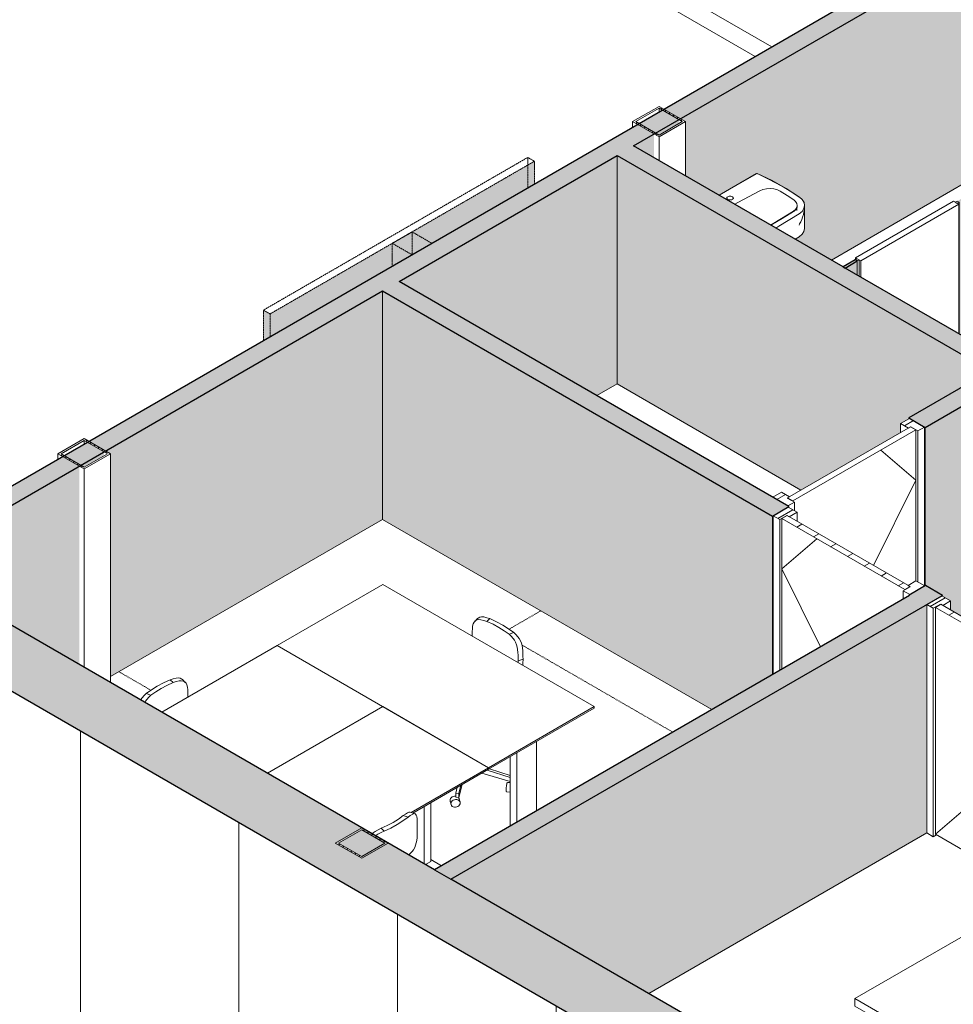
# Model space of a CAD drawing. Header units: millimetres. Extents: x 2807 to 348062, y -35711 to 43067.
# Tile 6 of 191: x 26454 to 31450, y -7887 to -2621. Entities that reach past the tile are written whole.
import ezdxf

# ---------------------------------------------------------------- set-up
doc = ezdxf.new("R2010")
doc.units = ezdxf.units.MM
for name, pattern in [('Dash', [6.35, 3.175, -3.175]), ('Hidden', [7.14375, 4.7625, -2.38125]), ('THO_hhidden', [2.5, 1.5, -1])]:
    doc.linetypes.add(name, pattern=pattern)
for name, color, linetype, lineweight in [('A-DOOR', 7, 'Continuous', 13), ('A-GENM', 7, 'Continuous', 13), ('A-WALL', 7, 'Continuous', 25), ('A-WALL-PATT', 7, 'Continuous', 25), ('I-FURN', 7, 'Continuous', 13), ('I-FURN-HDLN', 7, 'Dash', 13), ('I-WALL', 7, 'Continuous', 18), ('P-SANR-FIXT', 7, 'Continuous', 13), ('S-COLS', 7, 'Continuous', 13)]:
    doc.layers.add(name, color=color, linetype=linetype, lineweight=lineweight)
pattern_1 = [(30, (3507.01, -1231.22), (-90.51002, 52.25596), [])]
pattern_2 = [(30, (3507, -1231.2), (-424.264, 244.949), [])]
pattern_3 = [(30, (3507.014, -1231.216), (-42.42629, 24.494494), []), (30, (3507.014, -1206.967), (-42.42629, 24.494494), [])]

# ---------------------------------------------------------------- blocks, each defined once
blk = doc.blocks.new('NLRS_32_DO_WPB_binnen deurkozijn hout_gen_tho - enkele deur_ linksdraaiend-V1-00 isometrie begane grond _plotview_')
at = {"layer": 'A-GENM'}
h = blk.add_hatch(dxfattribs=at)
h.set_pattern_fill('FP_2', color=256, style=0, pattern_type=2)
h.set_pattern_definition(pattern_1)
h.paths.add_polyline_path([(31342.6, -5768.9), (31380.8, -5746.8), (31392.8, -5753.8), (31435.2, -5729.3), (31387.9, -5701.9), (31307.2, -5748.5), (31332.7, -5763.2)])
at = {"layer": 'A-DOOR'}
for p, q in [((31387.9, -5701.9), (31307.2, -5748.5)), ((31435.2, -5729.3), (31387.9, -5701.9)), ((31392.8, -5753.8), (31435.2, -5729.3)), ((31435.2, -5778.3), (31435.2, -5729.3)), ((31307.2, -5748.5), (31342.6, -5768.9)), ((31307.2, -6970.5), (31307.2, -5748.5)), ((31342.6, -5768.9), (31380.8, -5746.8)), ((31342.6, -5768.9), (31342.6, -6990.9)), ((31380.8, -5746.8), (31392.8, -5753.8)), ((32071.6, -6096.7), (32029.2, -6121.2)), ((32119, -6124.1), (32071.6, -6096.7)), ((32041.2, -6128.2), (32003, -6150.2)), ((32003, -6150.2), (32038.4, -6170.6)), ((32003, -7372.2), (32003, -6150.2)), ((32029.2, -6121.2), (32041.2, -6128.2)), ((32038.4, -6170.6), (32119, -6124.1)), ((31342.6, -6990.9), (31307.2, -6970.5)), ((31359.6, -6981.1), (31342.6, -6990.9)), ((32034.5, -7390.4), (32003, -7372.2))]:
    blk.add_line(p, q, dxfattribs=at)
blk = doc.blocks.new('NLRS_32_DO_UN_deur_gen_tho - dichte deur_ linksdraaiend-V2-00 isometrie begane grond _plotview_')
at = {"layer": 'A-GENM'}
h = blk.add_hatch(dxfattribs=at)
h.set_pattern_fill('FP_2', color=256, style=0, pattern_type=2)
h.set_pattern_definition(pattern_1)
h.paths.add_polyline_path([(32011.5, -6143.7), (32039.8, -6127.3), (31382.2, -5747.7), (31353.9, -5764), (31778.4, -6009.1)])
at = {"layer": 'A-GENM', "lineweight": 18}
for p, q in [((31382.2, -5747.7), (31353.9, -5764)), ((31353.9, -5764), (32011.5, -6143.7)), ((32039.8, -6127.3), (31382.2, -5747.7)), ((32011.5, -6143.7), (32039.8, -6127.3))]:
    blk.add_line(p, q, dxfattribs=at)
at = {"layer": 'A-GENM'}
for p, q in [((31353.9, -5764), (31353.9, -6977.8)), ((31824.5, -6035.7), (32003, -6395.3)), ((32003, -6419.7), (31353.9, -6977.8)), ((31353.9, -6977.8), (32003, -7352.6))]:
    blk.add_line(p, q, dxfattribs=at)
blk = doc.blocks.new('NLRS_01_GM_WPB_dummy digibord_gen_tho_HW - Digibord-V17-00 isometrie begane grond _plotview_')
at = {"layer": 'A-GENM', "true_color": 0x808080}
h = blk.add_hatch(dxfattribs=at)
h.set_pattern_fill('FP_3', color=8, style=0, pattern_type=2)
h.set_pattern_definition(pattern_2)
h.paths.add_polyline_path([(27793.5, -4194.8), (29207.7, -3378.3), (29172.3, -3357.9), (27758.1, -4174.4)])
at = {"layer": 'A-GENM', "linetype": 'THO_hhidden', "true_color": 0xdcf8f8, "transparency": 33554636}
for points in [[(27793.5, -4317.3), (29207.7, -3500.8), (29207.7, -3378.3), (27793.5, -4194.8)], [(28447.5, -3939.6), (28553.6, -3878.4), (28447.5, -3817.2)], [(27758.1, -4337.7), (27793.5, -4317.3), (27793.5, -4194.8), (27758.1, -4174.4)]]:
    blk.add_hatch(color=7, dxfattribs=at).paths.add_polyline_path(points)
at = {"layer": 'A-GENM', "true_color": 0x808080}
h = blk.add_hatch(dxfattribs=at)
h.set_pattern_fill('FP_3', color=8, style=0, pattern_type=2)
h.set_pattern_definition(pattern_2)
h.paths.add_polyline_path([(28553.6, -3878.4), (28659.7, -3817.2), (28553.6, -3755.9), (28447.5, -3817.2)])
at = {"layer": 'A-GENM', "linetype": 'THO_hhidden'}
for p, q in [((29172.3, -3357.9), (27758.1, -4174.4)), ((29207.7, -3378.3), (29172.3, -3357.9)), ((27793.5, -4194.8), (29207.7, -3378.3)), ((29207.7, -3500.8), (29207.7, -3378.3)), ((28553.6, -3755.9), (28447.5, -3817.2)), ((28659.7, -3817.2), (28553.6, -3755.9)), ((28447.5, -3817.2), (28553.6, -3878.4)), ((28447.5, -3939.6), (28447.5, -3817.2)), ((28553.6, -3878.4), (28659.7, -3817.2)), ((27758.1, -4174.4), (27793.5, -4194.8)), ((27758.1, -4337.7), (27758.1, -4174.4)), ((27793.5, -4194.8), (27793.5, -4317.3))]:
    blk.add_line(p, q, dxfattribs=at)
at = {"layer": 'A-GENM', "color": 9, "linetype": 'THO_hhidden', "true_color": 0xb0c6c6}
for p, q in [((29172.3, -3521.2), (29172.3, -3357.9)), ((28553.6, -3878.4), (28553.6, -3755.9))]:
    blk.add_line(p, q, dxfattribs=at)
blk = doc.blocks.new('NLRS_32_DO_WPB_binnen deurkozijn hout_gen_tho - enkele deur_ linksdraaiend-V82-00 isometrie begane grond _plotview_')
at = {"layer": 'A-DOOR'}
h = blk.add_hatch(dxfattribs=at)
h.set_pattern_fill('FP_2', color=256, style=0, pattern_type=2)
h.set_pattern_definition(pattern_1)
h.paths.add_polyline_path([(31259.9, -4820.1), (31295.2, -4799.7), (31214.6, -4753.2), (31167.2, -4780.5), (31209.7, -4805), (31221.7, -4798.1)])
at = {"layer": 'A-GENM'}
h = blk.add_hatch(dxfattribs=at)
h.set_pattern_fill('FP_2', color=256, style=0, pattern_type=2)
h.set_pattern_definition(pattern_1)
h.paths.add_polyline_path([(30564.1, -5221.8), (30599.4, -5201.4), (30561.3, -5179.4), (30573.3, -5172.4), (30530.8, -5147.9), (30483.5, -5175.3)])
at = {"layer": 'A-DOOR'}
for p, q in [((31214.6, -4753.2), (31167.2, -4780.5)), ((31167.2, -4780.5), (31209.7, -4805)), ((31167.2, -4780.5), (31167.2, -4829.5)), ((31295.2, -4799.7), (31214.6, -4753.2)), ((31209.7, -4805), (31221.7, -4798.1)), ((31221.7, -4798.1), (31259.9, -4820.1)), ((31259.9, -4820.1), (31295.2, -4799.7)), ((31259.9, -5628), (31259.9, -4820.1)), ((31295.2, -4799.7), (31295.2, -5648.5)), ((30530.8, -5147.9), (30483.5, -5175.3)), ((30573.3, -5172.4), (30530.8, -5147.9)), ((30483.5, -5175.3), (30564.1, -5221.8)), ((30561.3, -5179.4), (30573.3, -5172.4)), ((30599.4, -5201.4), (30561.3, -5179.4)), ((30564.1, -5221.8), (30599.4, -5201.4)), ((30599.4, -5201.4), (30599.4, -5246.7))]:
    blk.add_line(p, q, dxfattribs=at)
blk = doc.blocks.new('NLRS_32_DO_UN_deur_gen_tho - dichte deur_ linksdraaiend-V83-00 isometrie begane grond _plotview_')
at = {"layer": 'A-GENM', "lineweight": 18}
for p, q in [((31220.3, -4798.9), (30562.7, -5178.6)), ((30590.9, -5194.9), (31248.6, -4815.2)), ((31248.6, -4815.2), (31220.3, -4798.9)), ((30562.7, -5178.6), (30590.9, -5194.9))]:
    blk.add_line(p, q, dxfattribs=at)
at = {"layer": 'A-GENM'}
for p, q in [((31248.6, -5622.8), (31248.6, -4815.2)), ((31061.6, -4923.2), (31248.6, -5084)), ((31248.6, -5084), (31022.3, -5539.9))]:
    blk.add_line(p, q, dxfattribs=at)
blk = doc.blocks.new('NLRS_32_DO_WPB_binnen deurkozijn hout_gen_tho - enkele deur_ rechtsdraaiend-V84-00 isometrie begane grond _plotview_')
at = {"layer": 'A-GENM'}
h = blk.add_hatch(dxfattribs=at)
h.set_pattern_fill('FP_2', color=256, style=0, pattern_type=2)
h.set_pattern_definition(pattern_1)
h.paths.add_polyline_path([(30520.6, -5294.3), (30558.8, -5272.3), (30570.8, -5279.2), (30613.3, -5254.7), (30565.9, -5227.4), (30485.3, -5273.9)])
at = {"layer": 'A-DOOR'}
for p, q in [((30565.9, -5227.4), (30485.3, -5273.9)), ((30613.3, -5254.7), (30565.9, -5227.4)), ((30570.8, -5279.2), (30613.3, -5254.7)), ((30613.3, -5303.7), (30613.3, -5254.7)), ((30485.3, -5273.9), (30520.6, -5294.3)), ((30485.3, -6121), (30485.3, -5273.9)), ((30520.6, -5294.3), (30558.8, -5272.3)), ((30520.6, -5294.3), (30520.6, -6100.6)), ((30558.8, -5272.3), (30570.8, -5279.2)), ((31249.7, -5622.2), (31207.2, -5646.7)), ((31297, -5649.5), (31249.7, -5622.2)), ((31219.3, -5653.6), (31181.1, -5675.6)), ((31181.1, -5675.6), (31216.4, -5696)), ((31181.1, -5719.3), (31181.1, -5675.6)), ((31207.2, -5646.7), (31219.3, -5653.6)), ((31216.4, -5696), (31297, -5649.5))]:
    blk.add_line(p, q, dxfattribs=at)
blk = doc.blocks.new('NLRS_32_DO_UN_deur_gen_tho - dichte deur_ rechtsdraaiend-V85-00 isometrie begane grond _plotview_')
at = {"layer": 'A-GENM'}
h = blk.add_hatch(dxfattribs=at)
h.set_pattern_fill('FP_2', color=256, style=0, pattern_type=2)
h.set_pattern_definition(pattern_1)
h.paths.add_polyline_path([(31189.6, -5669.1), (31217.9, -5652.8), (30560.2, -5273.1), (30532, -5289.4), (30886.9, -5494.4)])
at = {"layer": 'A-GENM', "lineweight": 18}
for p, q in [((30560.2, -5273.1), (30532, -5289.4)), ((30532, -5289.4), (31189.6, -5669.1)), ((31217.9, -5652.8), (30560.2, -5273.1)), ((31189.6, -5669.1), (31217.9, -5652.8))]:
    blk.add_line(p, q, dxfattribs=at)
at = {"layer": 'A-GENM'}
for p, q in [((30532, -5289.4), (30532, -6094)), ((30719, -5397.4), (30532, -5558.2)), ((30532, -5558.2), (30738.7, -5974.7))]:
    blk.add_line(p, q, dxfattribs=at)
blk = doc.blocks.new('NLRS_28_SCO_UN_koker_gen_bcb - K200_200_12_5-2195922-00 isometrie begane grond _plotview_')
at = {"layer": 'S-COLS'}
h = blk.add_hatch(dxfattribs=at)
h.set_pattern_fill('FP_5', color=256, style=0, pattern_type=2)
h.set_pattern_definition(pattern_3)
h.paths.add_polyline_path([(28284, -7106.1), (28425.4, -7024.5), (28284, -6942.8), (28142.6, -7024.5), (28212.3, -7064.7)])
h.paths.add_polyline_path([(28284, -7095.9), (28160.3, -7024.5), (28284, -6953), (28407.8, -7024.5)])
at = {"layer": 'S-COLS', "lineweight": 18}
for p, q in [((28284, -6942.8), (28142.6, -7024.5)), ((28425.4, -7024.5), (28284, -6942.8)), ((28160.3, -7024.5), (28284, -6953)), ((28284, -6953), (28407.8, -7024.5)), ((28142.6, -7024.5), (28284, -7106.1)), ((28284, -7095.9), (28160.3, -7024.5)), ((28284, -7106.1), (28425.4, -7024.5)), ((28407.8, -7024.5), (28284, -7095.9))]:
    blk.add_line(p, q, dxfattribs=at)
blk = doc.blocks.new('NLRS_74_PF_UN_av_dur_bcb - D-Code 550x430 _recht_ kuip afgerond_-1932331-00 isometrie begane grond _plotview_')
at = {"layer": 'P-SANR-FIXT'}
for p, q in [((30399.2, -3442.9), (30196.1, -3560.1)), ((30397.2, -3444.1), (30196.1, -3560.1)), ((30654, -3736.5), (30654, -3614)), ((30624.5, -3782), (30603.8, -3795.5))]:
    blk.add_line(p, q, dxfattribs=at)
for points in [[(30625.5, -3570.6, 0), (30586, -3544.4, 0), (30544.7, -3519.2, 0), (30501.7, -3494.9, 0), (30457.1, -3471.7, 0), (30410.9, -3449.5, 0), (30398.6, -3443.9, 0)], [(30626.1, -3569.6, 0), (30555.7, -3524.3, 0), (30479.9, -3482, 0), (30399.2, -3442.9, 0)], [(30413.9, -3535.8, 0), (30430.7, -3529.3, 0), (30449.7, -3525.5, 0), (30469.8, -3524.5, 0), (30489.6, -3526.4, 0), (30508, -3531.2, 0), (30523.8, -3538.5, 0)], [(30242.7, -3582.2, 0), (30239.9, -3580.1, 0), (30238.2, -3577.7, 0), (30237.6, -3575.1, 0), (30238.2, -3572.5, 0), (30239.9, -3570, 0), (30242.7, -3567.9, 0), (30246.3, -3566.3, 0), (30250.5, -3565.3, 0), (30255.1, -3565, 0), (30259.6, -3565.3, 0), (30263.8, -3566.3, 0), (30267.4, -3567.9, 0)], [(30267.4, -3567.9, 0), (30270.2, -3570, 0), (30272, -3572.5, 0), (30272.6, -3575.1, 0), (30272, -3577.7, 0), (30270.2, -3580.1, 0), (30267.4, -3582.2, 0), (30263.8, -3583.8, 0), (30259.6, -3584.8, 0), (30255.1, -3585.2, 0), (30250.5, -3584.8, 0), (30246.3, -3583.8, 0), (30242.7, -3582.2, 0)], [(30280, -3608.6, 0), (30296.4, -3599, 0), (30413.9, -3535.8, 0)], [(30523.8, -3538.5, 0), (30560.3, -3561.1, 0), (30595.4, -3584.4, 0)], [(30624.5, -3659.6, 0), (30640.4, -3646.1, 0), (30650.4, -3630.9, 0), (30654, -3614.7, 0), (30651, -3598.5, 0), (30641.5, -3583.2, 0), (30626.1, -3569.6, 0)], [(30654.1, -3618.6, 0), (30654.1, -3615.7, 0), (30654, -3612.8, 0), (30653.6, -3609.9, 0), (30653, -3607, 0), (30652.3, -3604.1, 0), (30651.3, -3601.3, 0), (30650.2, -3598.5, 0), (30648.9, -3595.7, 0), (30647.3, -3593, 0), (30645.6, -3590.3, 0), (30643.8, -3587.7, 0), (30641.7, -3585.1, 0), (30639.5, -3582.6, 0), (30637.1, -3580.1, 0), (30634.6, -3577.7, 0), (30631.8, -3575.4, 0), (30629, -3573.1, 0), (30626, -3570.9, 0), (30625.5, -3570.6, 0)], [(30614, -3614.5, 0), (30611.6, -3625.3, 0), (30604.9, -3635.4, 0), (30594.3, -3644.4, 0)], [(30613.9, -3619.1, 0), (30613.8, -3620.8, 0), (30613.5, -3622.4, 0), (30613.2, -3624, 0), (30612.7, -3625.6, 0), (30612.1, -3627.2, 0), (30611.4, -3628.8, 0), (30610.6, -3630.4, 0), (30609.6, -3632.1, 0), (30608.6, -3633.7, 0), (30607.4, -3635.2, 0), (30606.1, -3636.8, 0), (30604.7, -3638.4, 0), (30603.1, -3639.9, 0), (30601.5, -3641.4, 0), (30599.7, -3642.9, 0), (30597.8, -3644.3, 0), (30595.8, -3645.7, 0), (30595.2, -3646.1, 0)], [(30595.4, -3584.4, 0), (30605.7, -3593.5, 0), (30612, -3603.7, 0), (30614, -3614, 0)], [(30613.9, -3619.1, 0), (30613, -3630.1, 0), (30611.4, -3640.8, 0)], [(30654.1, -3618.6, 0), (30652.8, -3633.9, 0), (30650.5, -3649, 0), (30647.2, -3663.5, 0), (30643.1, -3677.3, 0), (30638.4, -3690.3, 0), (30633, -3702.4, 0), (30627.3, -3713.6, 0), (30623.9, -3719.3, 0)], [(30594.3, -3644.4, 0), (30488.4, -3709.8, 0), (30471.8, -3719.3, 0)], [(30595.2, -3646.1, 0), (30534.6, -3684.7, 0), (30473.7, -3720.4, 0)], [(30500.1, -3735.6, 0), (30516.6, -3726.2, 0), (30624.5, -3659.6, 0)], [(30654, -3737.2, 0), (30650.4, -3753.4, 0), (30640.4, -3768.6, 0), (30624.5, -3782, 0)]]:
    blk.add_polyline3d(points, dxfattribs=at)
blk = doc.blocks.new('NLRS_32_DO_WB_ontwerp binnendeurkozijn hout 9p2jp60z_gen_bcb - ontwerp binnendeurkozijn hout-2331294-00 isometrie begane grond _plotview_')
at = {"layer": 'A-DOOR'}
for p, q in [((31450.1, -3592.1), (30926.8, -3894.2)), ((30955.1, -3910.5), (31478.4, -3608.4)), ((31478.4, -3608.4), (31450.1, -3592.1)), ((31469.5, -3591.1), (31458.9, -3597.2)), ((31458.9, -3597.2), (31469.5, -3603.3)), ((31480.1, -3597.2), (31469.5, -3591.1)), ((31469.5, -3603.3), (31480.1, -3597.2)), ((31478.4, -4300.4), (31478.4, -3608.4)), ((31480.1, -4301.4), (31480.1, -3597.2)), ((30926.8, -3894.2), (30955.1, -3910.5)), ((30926.8, -3894.2), (30926.8, -3904.4)), ((30935.7, -3899.3), (30925.1, -3905.4)), ((30925.1, -3905.4), (30935.7, -3911.6)), ((30946.3, -3905.4), (30935.7, -3899.3)), ((30935.7, -3911.6), (30946.3, -3905.4)), ((30935.7, -3911.6), (30935.7, -3987.1)), ((30946.3, -3993.2), (30946.3, -3905.4)), ((30955.1, -3910.5), (30955.1, -3998.3))]:
    blk.add_line(p, q, dxfattribs=at)
blk = doc.blocks.new('NLRS_82_FU_UN_bureau vrijstaand 2 poten kmx4r73h_gen_bcb - bureau vrijstaand 2 poten-2080460-00 isometrie begane grond _plotview_')
at = {"layer": 'I-FURN'}
for p, q in [((27213.9, -6325), (27831.5, -5968.4)), ((27831.5, -5968.4), (28397.1, -6295)), ((27779.6, -6651.6), (28397.1, -6295))]:
    blk.add_line(p, q, dxfattribs=at)
at = {"layer": 'I-FURN-HDLN'}
blk.add_line((27155.7, -6207), (26984.7, -6108.3), dxfattribs=at)
blk = doc.blocks.new('NLRS_82_FU_UN_bureaustoel eenvoudig mgrq5610_gen_bcb - bureaustoel eenvoudig-2080445-00 isometrie begane grond _plotview_')
at = {"layer": 'I-FURN'}
for p, q in [((27274.9, -6165.9), (27259.7, -6150.9)), ((27340.1, -6165.5), (27325.1, -6150.6)), ((27101.5, -6257.5), (27108.4, -6247.9)), ((27130.3, -6225.5), (27156.4, -6234.3)), ((27353.8, -6244.3), (27353.8, -6234.7))]:
    blk.add_line(p, q, dxfattribs=at)
for points in [[(27259.7, -6150.9, 0), (27223.7, -6167.3, 0), (27190, -6185.3, 0)], [(27259.7, -6150.9, 0), (27275.7, -6145.8, 0), (27291.9, -6142, 0)], [(27307, -6157, 0), (27290.8, -6160.8, 0), (27274.9, -6165.9, 0)], [(27291.9, -6142, 0), (27303, -6141.2, 0), (27313.2, -6143.2, 0), (27322, -6147.9, 0), (27325.1, -6150.6, 0)], [(27348.2, -6179, 0), (27343.8, -6169.9, 0), (27337.1, -6162.9, 0), (27328.3, -6158.2, 0), (27318.1, -6156.2, 0), (27307, -6157, 0)], [(27190, -6185.3, 0), (27158.8, -6204.8, 0), (27130.3, -6225.5, 0)], [(27156.4, -6234.3, 0), (27182.6, -6215.3, 0), (27211.2, -6197.6, 0)], [(27211.2, -6197.6, 0), (27242, -6181.1, 0), (27274.9, -6165.9, 0)], [(27352.7, -6204.9, 0), (27351.2, -6191.6, 0), (27348.2, -6179, 0)], [(27353.8, -6234.7, 0), (27353.4, -6219.7, 0), (27352.7, -6204.9, 0)], [(27108.4, -6247.9, 0), (27119.1, -6236.2, 0), (27130.3, -6225.5, 0)], [(27134.4, -6256.7, 0), (27127.5, -6266.2, 0), (27123.7, -6272.8, 0)], [(27156.4, -6234.3, 0), (27145.1, -6245, 0), (27134.4, -6256.7, 0)]]:
    blk.add_polyline3d(points, dxfattribs=at)
blk = doc.blocks.new('NLRS_82_FU_UN_bureau vrijstaand 2 poten kmx4r73h_gen_bcb - bureau vrijstaand 2 poten-2332670-00 isometrie begane grond _plotview_')
at = {"layer": 'I-FURN'}
for p, q in [((28397.1, -6295), (27779.6, -6651.6)), ((28397.1, -6295), (28962.8, -6621.6)), ((28962.8, -6621.6), (28548.4, -6860.9)), ((28962.8, -6629.8), (28557.3, -6863.9)), ((28962.8, -6621.6), (28962.8, -6629.8)), ((28618.1, -7135.7), (28618.1, -6828.8)), ((28653.5, -6808.4), (28653.5, -7122.8)), ((28653.5, -7122.8), (28624.6, -7139.4)), ((28653.5, -7112.6), (28710.6, -7145.6))]:
    blk.add_line(p, q, dxfattribs=at)
blk = doc.blocks.new('NLRS_82_FU_UN_bureaustoel eenvoudig mgrq5610_gen_bcb - bureaustoel eenvoudig-2332671-00 isometrie begane grond _plotview_')
at = {"layer": 'I-FURN'}
for p, q in [((28532.6, -6885.8), (28506.5, -6877)), ((28568.8, -6867.6), (28542.8, -6858.9)), ((28388.1, -6945.4), (28403.2, -6960.4)), ((28371, -6976.9), (28359.9, -6984.1))]:
    blk.add_line(p, q, dxfattribs=at)
for points in [[(28506.5, -6877, 0), (28480.3, -6896, 0), (28451.7, -6913.7, 0)], [(28472.9, -6926, 0), (28504.1, -6906.5, 0), (28532.6, -6885.8, 0)], [(28506.5, -6877, 0), (28517.8, -6869.3, 0), (28528.6, -6862.3, 0)], [(28528.6, -6862.3, 0), (28535.5, -6859, 0), (28541.5, -6858.6, 0)], [(28554.5, -6871, 0), (28543.9, -6878, 0), (28532.6, -6885.8, 0)], [(28578.4, -6883, 0), (28576.1, -6875.1, 0), (28572.4, -6869.8, 0), (28567.4, -6867.3, 0), (28561.4, -6867.7, 0), (28554.5, -6871, 0)], [(28580.8, -6907.6, 0), (28580, -6894.7, 0), (28578.4, -6883, 0)], [(28355.9, -6961.9, 0), (28372.1, -6953.4, 0), (28388.1, -6945.4, 0)], [(28451.7, -6913.7, 0), (28420.9, -6930.3, 0), (28388.1, -6945.4, 0)], [(28403.2, -6960.4, 0), (28439.2, -6944, 0), (28472.9, -6926, 0)], [(28581.3, -6937.1, 0), (28581.1, -6922.3, 0), (28580.8, -6907.6, 0)], [(28580.8, -6980.3, 0), (28581.2, -6958.5, 0), (28581.3, -6937.1, 0)], [(28338.6, -6974.2, 0), (28344.8, -6969.1, 0), (28355.9, -6961.9, 0)], [(28403.2, -6960.4, 0), (28387.2, -6968.4, 0), (28371, -6976.9, 0)], [(28578.4, -7010.1, 0), (28580, -6994.9, 0), (28580.8, -6980.3, 0)], [(28554.5, -7069.7, 0), (28561.4, -7060.1, 0), (28567.4, -7048.7, 0), (28572.4, -7036.1, 0), (28576.1, -7023, 0), (28578.4, -7010.1, 0)], [(28536.4, -7088.6, 0), (28544, -7081.2, 0), (28554.5, -7069.7, 0)]]:
    blk.add_polyline3d(points, dxfattribs=at)
blk = doc.blocks.new('NLRS_82_FU_UN_bureau vrijstaand 2 poten kmx4r73h_gen_bcb - bureau vrijstaand 2 poten-V242-00 isometrie begane grond _plotview_')
at = {"layer": 'I-FURN'}
for p, q in [((27831.5, -5968.4), (28397.1, -5641.8)), ((28397.1, -5641.8), (29528.5, -6295)), ((27831.5, -5968.4), (28962.8, -6621.6)), ((29528.5, -6295), (28962.8, -6621.6)), ((28962.8, -6629.8), (29528.5, -6303.2)), ((29528.5, -6303.2), (29528.5, -6295)), ((29219.2, -6852), (29219.2, -6481.8)), ((29077.7, -6933.6), (29077.7, -6563.5)), ((29113.1, -6543.1), (29113.1, -6913.2)), ((28962.8, -6621.6), (28962.8, -6629.8))]:
    blk.add_line(p, q, dxfattribs=at)
at = {"layer": 'I-FURN-HDLN'}
for p, q in [((29072.9, -5880.4), (29242.1, -5782.7)), ((29948.1, -6431.1), (29141, -5965.1))]:
    blk.add_line(p, q, dxfattribs=at)
blk = doc.blocks.new('NLRS_82_FU_UN_bureaustoel eenvoudig mgrq5610_gen_bcb - bureaustoel eenvoudig-V243-00 isometrie begane grond _plotview_')
at = {"layer": 'I-FURN'}
for p, q in [((28903.6, -5824), (28888.5, -5838.9)), ((28968.9, -5824.3), (28953.8, -5839.3)), ((28874.8, -5908.1), (28874.8, -5917.7)), ((29072.2, -5907.7), (29098.3, -5899)), ((29147, -6041.5), (29121, -6050.2)), ((29121, -6059.8), (29121, -6050.2)), ((29077.7, -6674.6), (28955.3, -6634.2)), ((28967, -6627.4), (29077.7, -6663.9)), ((28926.5, -6650.8), (29077.7, -6695.2)), ((28787.1, -6758.3), (28795.4, -6726.5)), ((28802.9, -6780.1), (28821.8, -6711.2)), ((28814.4, -6715.5), (28802.9, -6759.7)), ((29077.7, -6701.5), (29063.3, -6700.2)), ((28781.1, -6773.7), (28787.1, -6773.7)), ((28787.1, -6778.7), (28787.1, -6758.3)), ((28802.9, -6759.7), (28787.1, -6758.3)), ((28802.9, -6780.1), (28787.1, -6778.7)), ((28802.9, -6759.7), (28802.9, -6780.1)), ((28810.2, -6805.7), (28805.2, -6787.5)), ((29059.1, -6749.9), (29058.8, -6750)), ((29058.8, -6750), (29077.7, -6751.7)), ((28757, -6800.7), (28762, -6818.9))]:
    blk.add_line(p, q, dxfattribs=at)
for points in [[(28921.6, -5830.4, 0), (28910.5, -5829.6, 0), (28900.3, -5831.6, 0), (28891.6, -5836.3, 0), (28884.8, -5843.3, 0), (28880.4, -5852.4, 0)], [(28903.6, -5824, 0), (28906.6, -5821.3, 0), (28915.4, -5816.6, 0), (28925.6, -5814.6, 0), (28936.7, -5815.4, 0)], [(28953.8, -5839.3, 0), (28937.8, -5834.2, 0), (28921.6, -5830.4, 0)], [(28936.7, -5815.4, 0), (28952.9, -5819.2, 0), (28968.9, -5824.3, 0)], [(28953.8, -5839.3, 0), (28986.6, -5854.5, 0), (29017.4, -5871, 0)], [(29038.6, -5858.7, 0), (29004.9, -5840.7, 0), (28968.9, -5824.3, 0)], [(28875.9, -5878.3, 0), (28875.2, -5893.1, 0), (28874.8, -5908.1, 0)], [(28880.4, -5852.4, 0), (28877.4, -5865, 0), (28875.9, -5878.3, 0)], [(29017.4, -5871, 0), (29046, -5888.8, 0), (29072.2, -5907.7, 0)], [(29098.3, -5899, 0), (29069.8, -5878.2, 0), (29038.6, -5858.7, 0)], [(29094.2, -5930.1, 0), (29083.5, -5918.4, 0), (29072.2, -5907.7, 0)], [(29118.1, -5989.6, 0), (29115.8, -5976.7, 0), (29112.1, -5963.6, 0), (29107.2, -5951, 0), (29101.2, -5939.6, 0), (29094.2, -5930.1, 0)], [(29098.3, -5899, 0), (29109.5, -5909.6, 0), (29120.2, -5921.4, 0)], [(29120.2, -5921.4, 0), (29127.1, -5930.9, 0), (29133.1, -5942.3, 0), (29138.1, -5954.9, 0), (29141.8, -5968, 0), (29144.1, -5980.9, 0)], [(29120.5, -6019.5, 0), (29119.7, -6004.9, 0), (29118.1, -5989.6, 0)], [(29144.1, -5980.9, 0), (29145.7, -5996.2, 0), (29146.5, -6010.8, 0)], [(29121, -6050.2, 0), (29120.8, -6034.9, 0), (29120.5, -6019.5, 0)], [(29146.5, -6010.8, 0), (29146.8, -6026.2, 0), (29147, -6041.5, 0)], [(29147, -6041.5, 0), (29146.9, -6062.7, 0), (29146.7, -6074.6, 0)], [(29058.3, -6749.6, 0), (29057.7, -6747.6, 0), (29057.3, -6744.1, 0), (29057.1, -6739.4, 0), (29057.3, -6733.6, 0), (29057.7, -6727.2, 0), (29058.3, -6720.7, 0), (29059.1, -6714.5, 0), (29060, -6709.1, 0), (29061, -6704.7, 0)], [(29061, -6704.7, 0), (29062.1, -6701.7, 0), (29063, -6700.3, 0)], [(28758.3, -6804, 0), (28757.2, -6801.6, 0), (28756.4, -6796.3, 0), (28757.2, -6791, 0), (28759.7, -6785.8, 0), (28763.6, -6781.3, 0), (28768.7, -6777.5, 0), (28774.7, -6775, 0), (28781.1, -6773.7, 0)], [(28786.1, -6791.9, 0), (28779.7, -6793.2, 0), (28773.7, -6795.8, 0), (28768.6, -6799.5, 0), (28764.7, -6804.1, 0), (28762.2, -6809.2, 0), (28761.4, -6814.6, 0), (28762.2, -6819.8, 0), (28764.7, -6824.5, 0), (28768.6, -6828.4, 0), (28773.7, -6831.1, 0), (28779.7, -6832.6, 0), (28786.1, -6832.7, 0)], [(28786.1, -6832.7, 0), (28792.5, -6831.5, 0), (28798.4, -6828.9, 0), (28803.5, -6825.2, 0), (28807.5, -6820.6, 0), (28809.9, -6815.4, 0), (28810.8, -6810.1, 0), (28809.9, -6804.9, 0), (28807.5, -6800.2, 0), (28803.5, -6796.3, 0), (28798.4, -6793.5, 0), (28792.5, -6792, 0), (28786.1, -6791.9, 0)], [(28802.5, -6781.9, 0), (28804.9, -6786.6, 0), (28805.8, -6791.8, 0)]]:
    blk.add_polyline3d(points, dxfattribs=at)
blk = doc.blocks.new('NLRS_82_FU_UN_tafel xlhbxup7_gen_bcb - tafel-2165358-00 isometrie begane grond _plotview_')
at = {"layer": 'I-FURN'}
for p, q in [((31489, -7529), (30923.3, -7855.6)), ((31951, -7795.7), (31489, -7529)), ((30923.3, -7855.6), (31385.3, -8122.3)), ((30923.3, -7855.6), (30923.3, -7896.4)), ((31349.9, -8142.7), (30923.3, -7896.4)), ((31001.1, -7941.3), (31001.1, -8006.5)), ((31043.5, -8038.9), (31043.5, -7965.8)), ((31085.9, -8064.5), (31085.9, -7990.3)), ((31001.1, -8254.9), (31001.1, -8344.1)), ((31043.5, -8319.6), (31043.5, -8296.3))]:
    blk.add_line(p, q, dxfattribs=at)
at = {"layer": 'I-FURN', "color": 252, "true_color": 0x879191}
for p, q in [((31438.3, -8193.7), (31349.9, -8142.7)), ((31385.3, -8122.3), (31473.7, -8173.3)), ((31043.5, -8421.7), (31043.5, -8319.6)), ((31001.1, -8344.1), (31001.1, -8446.2)), ((31085.9, -8397.2), (31085.9, -8324.8))]:
    blk.add_line(p, q, dxfattribs=at)
at = {"layer": 'I-FURN', "color": 253, "true_color": 0xa1a1a1}
for p, q in [((31679.9, -8333.2), (31438.3, -8193.7)), ((31473.7, -8173.3), (31679.9, -8292.4)), ((31043.5, -8478.7), (31043.5, -8421.7)), ((31085.9, -8454.1), (31085.9, -8397.2)), ((31001.1, -8446.2), (31001.1, -8463.8)), ((31035.1, -8483.5), (31001.1, -8463.8))]:
    blk.add_line(p, q, dxfattribs=at)
blk = doc.blocks.new('NLRS_28_SCO_UN_koker_gen_bcb - K200_200_12_5-V302-00 isometrie begane grond _plotview_')
at = {"layer": 'S-COLS'}
h = blk.add_hatch(dxfattribs=at)
h.set_pattern_fill('FP_5', color=256, style=0, pattern_type=2)
h.set_pattern_definition(pattern_3)
h.paths.add_polyline_path([(26799.1, -5024), (26940.5, -4942.4), (26799.1, -4860.7), (26657.7, -4942.4)])
h.paths.add_polyline_path([(26799.1, -5013.8), (26675.3, -4942.4), (26799.1, -4870.9), (26922.8, -4942.4)])
at = {"layer": 'S-COLS', "lineweight": 18}
for p, q in [((26799.1, -4860.7), (26657.7, -4942.4)), ((26675.3, -4942.4), (26799.1, -4870.9)), ((26940.5, -4942.4), (26799.1, -4860.7)), ((26799.1, -4870.9), (26922.8, -4942.4)), ((26657.7, -4942.4), (26799.1, -5024)), ((26799.1, -5013.8), (26675.3, -4942.4)), ((26799.1, -5024), (26940.5, -4942.4)), ((26922.8, -4942.4), (26799.1, -5013.8))]:
    blk.add_line(p, q, dxfattribs=at)
at = {"layer": 'S-COLS'}
for p, q in [((26799.1, -4870.9), (26799.1, -4891.4)), ((26657.7, -4973), (26657.7, -4942.4)), ((26940.5, -4942.4), (26940.5, -6164.4)), ((26799.1, -5024), (26799.1, -6085.5)), ((26940.5, -6164.4), (26938.1, -6165.8))]:
    blk.add_line(p, q, dxfattribs=at)
blk = doc.blocks.new('NLRS_28_SCO_UN_koker_gen_bcb - K200_200_12_5-V331-00 isometrie begane grond _plotview_')
at = {"layer": 'S-COLS'}
h = blk.add_hatch(dxfattribs=at)
h.set_pattern_fill('FP_5', color=256, style=0, pattern_type=2)
h.set_pattern_definition(pattern_3)
h.paths.add_polyline_path([(29875, -3248.2), (30016.4, -3166.5), (29875, -3084.9), (29733.6, -3166.5)])
h.paths.add_polyline_path([(29875, -3238), (29751.3, -3166.5), (29875, -3095.1), (29998.7, -3166.5), (29995.4, -3168.5)])
at = {"layer": 'S-COLS', "lineweight": 18}
for p, q in [((29875, -3084.9), (29733.6, -3166.5)), ((29751.3, -3166.5), (29875, -3095.1)), ((30016.4, -3166.5), (29875, -3084.9)), ((29875, -3095.1), (29998.7, -3166.5)), ((29733.6, -3166.5), (29875, -3248.2)), ((29875, -3238), (29751.3, -3166.5)), ((29875, -3248.2), (30016.4, -3166.5)), ((29998.7, -3166.5), (29875, -3238))]:
    blk.add_line(p, q, dxfattribs=at)
at = {"layer": 'S-COLS'}
for p, q in [((29875, -3095.1), (29875, -3115.5)), ((29733.6, -3197.1), (29733.6, -3166.5)), ((30016.4, -3166.5), (30016.4, -3456.4)), ((29875, -3248.2), (29875, -3374.7))]:
    blk.add_line(p, q, dxfattribs=at)

msp = doc.modelspace()

# ---------------------------------------------------------------- hatches: boundary and pattern name
at = {"layer": 'A-WALL-PATT', "lineweight": 18, "true_color": 0xafafaf}
for points in [[(25853.3, -5539.5), (31536.7, -2258.2), (31448.3, -2207.1), (25764.9, -5488.4)], [(31646.3, -4499.4), (31734.7, -4448.4), (29738.9, -3296.1), (29650.5, -3347.2), (31577.4, -4459.6)], [(31299.1, -4802), (33620.9, -3461.5), (33532.5, -3410.4), (31210.7, -4750.9)], [(28761.3, -7218.4), (31303.4, -5750.7), (31215, -5699.7), (28672.9, -7167.3), (28712.1, -7189.9)]]:
    msp.add_hatch(color=253, dxfattribs=at).paths.add_polyline_path(points)
at = {"layer": 'A-WALL-PATT', "true_color": 0xf0f0f0}
h = msp.add_hatch(color=7, dxfattribs=at)
h.paths.add_polyline_path([(26940.5, -6133.8), (28395.4, -5293.8), (28395.4, -4071.8), (26914, -4927.1), (26940.5, -4942.4), (26940.5, -5814.5)])
h.paths.add_polyline_path([(26772.6, -6070.2), (26772.6, -5008.7), (25853.3, -5539.5), (26600.5, -5970.9)])
h.paths.add_polyline_path([(26799.1, -5013.8), (26905.2, -4952.6), (26905.2, -4932.2), (26781.4, -5003.6)])
h.paths.add_polyline_path([(29542.1, -4631.8), (29650.5, -4569.2), (29650.5, -3347.2), (28483.8, -4020.8), (29293.4, -4488.2)])
h.paths.add_polyline_path([(30797.2, -3907.1), (31536.7, -3480.2), (31536.7, -2258.2), (29989.9, -3151.2), (30016.4, -3166.5), (30016.4, -3456.4), (30196.1, -3560.1), (30401.7, -3444.1), (30510.6, -3499.1), (30577.7, -3538.5), (30637.2, -3579.4), (30643.8, -3586.8), (30652, -3603.7), (30654, -3625.3), (30654, -3737.2), (30650.4, -3753.4), (30640.4, -3768.6), (30619.4, -3785.2), (30603.2, -3795.2), (30695.9, -3848.7)])
h.paths.add_polyline_path([(29848.5, -3359.4), (29848.5, -3232.9), (29738.9, -3296.1), (29827.3, -3347.2)])
h.paths.add_polyline_path([(29875, -3238), (29981.1, -3176.7), (29981.1, -3156.3), (29857.3, -3227.8)])
at = {"layer": 'A-WALL-PATT', "lineweight": 18, "true_color": 0xafafaf}
h = msp.add_hatch(color=253, dxfattribs=at)
h.paths.add_polyline_path([(30870.3, -3949.3), (30935.7, -3911.6), (30925.1, -3905.4), (30859.7, -3943.2)])
h.paths.add_polyline_path([(31480.1, -3597.2), (31508.4, -3580.9), (31497.8, -3574.8), (31471.3, -3592.1)])
h.paths.add_polyline_path([(32052.9, -3266.5), (32084.7, -3248.2), (32072.3, -3243.1), (32044.1, -3261.4)])
h.paths.add_polyline_path([(32629.2, -2933.8), (32668.1, -2911.4), (32657.5, -2905.2), (32618.6, -2927.7)])
at = {"layer": 'A-WALL-PATT', "true_color": 0xf0f0f0}
h = msp.add_hatch(color=7, dxfattribs=at)
h.paths.add_polyline_path([(31489, -4306.5), (31489, -3592.1), (31480.1, -3597.2), (31480.1, -4301.4), (31485.3, -4304.4)])
h.paths.add_polyline_path([(30935.7, -3987.1), (30935.7, -3911.6), (30870.3, -3949.3), (30886.9, -3958.9)])
h.paths.add_polyline_path([(32061.7, -3910.5), (32061.7, -3261.4), (32052.9, -3266.5), (32052.9, -3905.4), (32057.1, -3907.9)])
h.paths.add_polyline_path([(32668.1, -3599.3), (32668.1, -2911.4), (32629.2, -2933.8), (32629.2, -3576.8), (32647, -3587.1)])
h.paths.add_polyline_path([(31508.4, -3591.1), (31508.4, -3580.9), (31499.6, -3586)])
h.paths.add_polyline_path([(32084.7, -3262.5), (32084.7, -3248.2), (32072.3, -3255.3), (32084.6, -3262.4)])
for points in [[(30634.3, -5137.2), (31167.2, -4829.5), (31167.2, -4780.5), (31210.7, -4753.2), (31210.7, -4750.9), (31646.3, -4499.4), (29650.5, -3347.2), (29650.5, -4569.2), (30616.3, -5126.8)], [(31579.9, -5861.8), (33620.9, -4683.5), (33620.9, -3461.5), (31299.1, -4802), (31300.9, -5647.3), (31391.7, -5701.9), (31392.8, -5704.8), (31435.2, -5729.3), (31435.2, -5778.3), (31498, -5814.5)], [(29819.6, -7829.4), (31303.4, -6972.7), (31303.4, -5750.7), (28761.3, -7218.4), (29103.8, -7416.1)]]:
    msp.add_hatch(color=7, dxfattribs=at).paths.add_polyline_path(points)
at = {"layer": 'A-WALL-PATT', "lineweight": 18, "true_color": 0xafafaf}
h = msp.add_hatch(color=253, dxfattribs=at)
h.paths.add_polyline_path([(33398.2, -6960.2), (33486.6, -6909.1), (32122.9, -6121.8), (32034.5, -6172.9), (33338.7, -6925.8)])
h.paths.add_polyline_path([(31303.4, -5750.7), (31391.7, -5699.7), (31300.9, -5647.3), (31212.5, -5698.3), (31300.9, -5749.3)])
h.paths.add_polyline_path([(30481.4, -5276.2), (30569.8, -5225.1), (28483.8, -4020.8), (28395.4, -4071.8), (30393, -5225.1)])
at = {"layer": 'A-WALL-PATT', "true_color": 0xf0f0f0}
h = msp.add_hatch(color=7, dxfattribs=at)
h.paths.add_polyline_path([(32339.9, -7571.2), (33398.2, -6960.2), (32034.5, -6172.9), (32034.5, -7394.9), (32306, -7551.6)])
h.paths.add_polyline_path([(30156.7, -6310.7), (30481.4, -6123.2), (30481.4, -5276.2), (28395.4, -4071.8), (28395.4, -5293.8), (29995.4, -6217.6)])
h.paths.add_polyline_path([(31212.5, -5701.1), (31215, -5699.7), (31212.5, -5699.7)])
at = {"layer": 'A-WALL-PATT', "lineweight": 18, "true_color": 0x808080}
msp.add_hatch(color=8, dxfattribs=at).paths.add_polyline_path([(47566.8, -18426.8), (47870.9, -18251.3), (24112.1, -4534.2), (23808.1, -4709.7), (46218, -17648.1)])
at = {"layer": 'A-WALL-PATT', "lineweight": 13, "true_color": 0x808080}
h = msp.add_hatch(dxfattribs=at)
h.set_pattern_fill('FP_1', color=8, style=0, pattern_type=2)
h.set_pattern_definition([(90, (47991.1, -19893.8), (-848.528, 489.898), [])])
h.paths.add_polyline_path([(47566.8, -20302), (47566.8, -18426.8), (23808.1, -4709.7), (23808.1, -6584.9), (46043.1, -19422.3)])

# ---------------------------------------------------------------- linework, layer by layer
at = {"layer": 'A-WALL'}
for p, q in [((30859.7, -3943.2), (30870.3, -3949.3)), ((28672.9, -7167.3), (28761.3, -7218.4))]:
    msp.add_line(p, q, dxfattribs=at)
at = {"layer": 'I-WALL', "lineweight": 25}
for p, q in [((31448.3, -2207.1), (25764.9, -5488.4)), ((29738.9, -3296.1), (31536.7, -2258.2)), ((30859.7, -3943.2), (29738.9, -3296.1)), ((28483.8, -4020.8), (29650.5, -3347.2)), ((29650.5, -3347.2), (31646.3, -4499.4)), ((31299.1, -4802), (33620.9, -3461.5)), ((30925.1, -3905.4), (30859.7, -3943.2)), ((30870.3, -3949.3), (30935.7, -3911.6)), ((30935.7, -3911.6), (30925.1, -3905.4)), ((31577.4, -4357.6), (30870.3, -3949.3)), ((30569.8, -5225.1), (28483.8, -4020.8)), ((25853.3, -5539.5), (28395.4, -4071.8)), ((28395.4, -4071.8), (30481.4, -5276.2)), ((31646.3, -4499.4), (31210.7, -4750.9)), ((23808.1, -4709.7), (47566.8, -18426.8)), ((31210.7, -4750.9), (31299.1, -4802)), ((30481.4, -5276.2), (30569.8, -5225.1)), ((28672.9, -7167.3), (25853.3, -5539.5)), ((31300.9, -5647.3), (31212.5, -5698.3)), ((31391.7, -5699.7), (31300.9, -5647.3)), ((31215, -5699.7), (28672.9, -7167.3)), ((28761.3, -7218.4), (31391.7, -5699.7)), ((31212.5, -5698.3), (31215, -5699.7)), ((30856.1, -8427.8), (28761.3, -7218.4))]:
    msp.add_line(p, q, dxfattribs=at)
at = {"layer": 'I-WALL', "color": 253, "true_color": 0xa1a1a1}
msp.add_line((30478.4, -2767.1), (29954.6, -2464.7), dxfattribs=at)
at = {"layer": 'I-WALL'}
for p, q in [((29866.2, -2515.7), (30390, -2818.1)), ((29650.5, -3347.2), (29650.5, -4569.2)), ((30797.2, -3907.1), (31536.7, -3480.2)), ((30935.7, -3987.1), (30935.7, -3911.6)), ((28395.4, -4071.8), (28395.4, -5293.8)), ((29542.1, -4631.8), (29650.5, -4569.2)), ((29650.5, -4569.2), (30634.3, -5137.2)), ((31210.7, -4755.4), (31210.7, -4750.9)), ((31299.1, -4802), (31299.1, -5648.4)), ((30569.8, -5225.1), (30569.8, -5229.6)), ((26940.5, -6133.8), (28395.4, -5293.8)), ((28395.4, -5293.8), (30156.7, -6310.7)), ((30481.4, -6123.2), (30481.4, -5276.2)), ((31212.5, -5698.3), (31212.5, -5701.1)), ((31391.7, -5699.7), (31391.7, -5704.2)), ((29819.6, -7829.4), (31307.2, -6970.5))]:
    msp.add_line(p, q, dxfattribs=at)

# ---------------------------------------------------------------- block references
at = {"layer": 'A-DOOR'}
for name in ['NLRS_32_DO_WB_ontwerp binnendeurkozijn hout 9p2jp60z_gen_bcb - ontwerp binnendeurkozijn hout-2331294-00 isometrie begane grond _plotview_', 'NLRS_32_DO_WPB_binnen deurkozijn hout_gen_tho - enkele deur_ linksdraaiend-V82-00 isometrie begane grond _plotview_', 'NLRS_32_DO_WPB_binnen deurkozijn hout_gen_tho - enkele deur_ rechtsdraaiend-V84-00 isometrie begane grond _plotview_', 'NLRS_32_DO_WPB_binnen deurkozijn hout_gen_tho - enkele deur_ linksdraaiend-V1-00 isometrie begane grond _plotview_']:
    msp.add_blockref(name, (0, 0), dxfattribs=at)
at = {"layer": 'A-GENM', "linetype": 'THO_hhidden'}
msp.add_blockref('NLRS_01_GM_WPB_dummy digibord_gen_tho_HW - Digibord-V17-00 isometrie begane grond _plotview_', (0, 0), dxfattribs=at)
at = {"layer": 'A-GENM'}
for name in ['NLRS_32_DO_UN_deur_gen_tho - dichte deur_ linksdraaiend-V83-00 isometrie begane grond _plotview_', 'NLRS_32_DO_UN_deur_gen_tho - dichte deur_ rechtsdraaiend-V85-00 isometrie begane grond _plotview_', 'NLRS_32_DO_UN_deur_gen_tho - dichte deur_ linksdraaiend-V2-00 isometrie begane grond _plotview_']:
    msp.add_blockref(name, (0, 0), dxfattribs=at)
at = {"layer": 'I-FURN'}
for name in ['NLRS_82_FU_UN_bureaustoel eenvoudig mgrq5610_gen_bcb - bureaustoel eenvoudig-V243-00 isometrie begane grond _plotview_', 'NLRS_82_FU_UN_bureaustoel eenvoudig mgrq5610_gen_bcb - bureaustoel eenvoudig-2080445-00 isometrie begane grond _plotview_', 'NLRS_82_FU_UN_bureaustoel eenvoudig mgrq5610_gen_bcb - bureaustoel eenvoudig-2332671-00 isometrie begane grond _plotview_']:
    msp.add_blockref(name, (0, 0), dxfattribs=at)
at = {"layer": 'I-FURN-HDLN'}
for name in ['NLRS_82_FU_UN_bureau vrijstaand 2 poten kmx4r73h_gen_bcb - bureau vrijstaand 2 poten-V242-00 isometrie begane grond _plotview_', 'NLRS_82_FU_UN_bureau vrijstaand 2 poten kmx4r73h_gen_bcb - bureau vrijstaand 2 poten-2080460-00 isometrie begane grond _plotview_', 'NLRS_82_FU_UN_bureau vrijstaand 2 poten kmx4r73h_gen_bcb - bureau vrijstaand 2 poten-2332670-00 isometrie begane grond _plotview_', 'NLRS_82_FU_UN_tafel xlhbxup7_gen_bcb - tafel-2165358-00 isometrie begane grond _plotview_']:
    msp.add_blockref(name, (0, 0), dxfattribs=at)
at = {"layer": 'P-SANR-FIXT'}
msp.add_blockref('NLRS_74_PF_UN_av_dur_bcb - D-Code 550x430 _recht_ kuip afgerond_-1932331-00 isometrie begane grond _plotview_', (0, 0), dxfattribs=at)
at = {"layer": 'S-COLS', "linetype": 'Hidden'}
for name in ['NLRS_28_SCO_UN_koker_gen_bcb - K200_200_12_5-V331-00 isometrie begane grond _plotview_', 'NLRS_28_SCO_UN_koker_gen_bcb - K200_200_12_5-V302-00 isometrie begane grond _plotview_', 'NLRS_28_SCO_UN_koker_gen_bcb - K200_200_12_5-2195922-00 isometrie begane grond _plotview_']:
    msp.add_blockref(name, (0, 0), dxfattribs=at)

doc.saveas('drawing.dxf')
